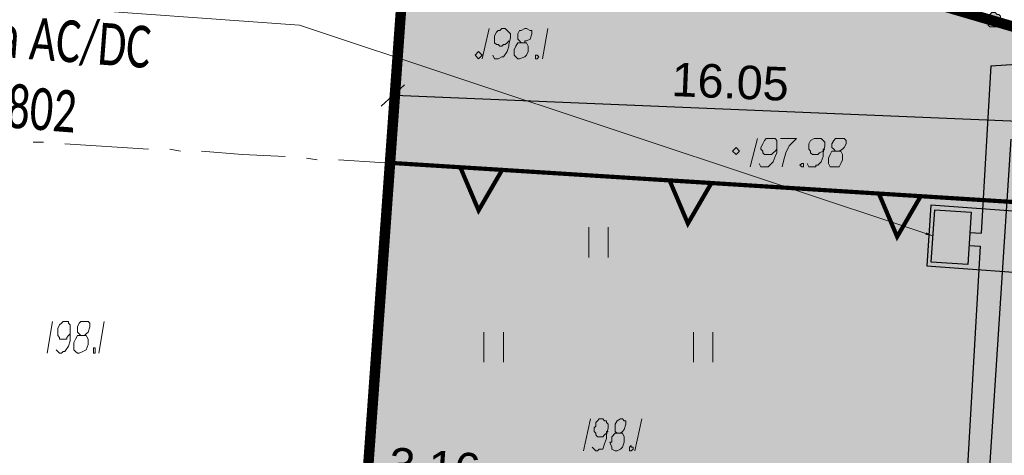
# Model space of a CAD drawing. Header units: metres. Extents: x 7431553 to 7432401, y 5544342 to 5544539.
# Tile 119 of 180: x 7432141 to 7432165, y 5544482 to 5544492. Entities that reach past the tile are written whole.
import ezdxf
from ezdxf.lldxf.tags import DXFTag

# ---------------------------------------------------------------- set-up
doc = ezdxf.new("R2010")
doc.units = ezdxf.units.M
doc.header["$MEASUREMENT"] = 0
for name, color, linetype, lineweight in [('BG-PR90-PB-PZT-PZT01_2026_04_14$0$D_obrzeze_5cm', 200, 'Continuous', 13), ('BG-PR90-PB-PZT-PZT01_2026_04_14$0$MAPA DCP', 7, 'Continuous', 0), ('BG-PR90-PB-PZT-PZT01_2026_04_14$0$PROJ. SIEĆ KABLOWA NN', 10, 'Continuous', 30), ('PRIMETECH_XREF', 7, 'Continuous', 5)]:
    doc.layers.add(name, color=color, linetype=linetype, lineweight=lineweight)
for name, color, linetype in [('BG-PR90-PB-PZT-PZT01_2026_04_14$0$OPISY', 7, 'Continuous'), ('BG-PR90-PB-PZT-PZT01_2026_04_14$0$Z-linie-rozgraniczajace', 216, 'Continuous'), ('BG-PR90-PB-PZT-PZT01_2026_04_14$0$Z-wymiarowanie', 43, 'Continuous'), ('BG-PR90-PB-PZT-PZT01_2026_04_14$0$Z_granica-wlasnosci', 170, 'Continuous'), ('BG-PR90-PB-PZT-PZT01_2026_04_14$0$Z_szraf drogi', 251, 'Continuous'), ('BG-PR90-PB-PZT-PZT01_2026_04_14$0$Z_szraf zielen', 72, 'Continuous')]:
    doc.layers.add(name, color=color, linetype=linetype)
doc.styles.add('BG-PR90-PB-PZT-PZT01_2026_04_14$0$Arial', font='arial.ttf')
doc.styles.add('BG-PR90-PB-PZT-PZT01_2026_04_14$0$Standard', font='txt')
tags = doc.linetypes.add('BG-PR90-PB-PZT-PZT01_2026_04_14$0$DASHED', pattern=[0.75, 0.5, -0.25]).pattern_tags.tags
tags[6:7] = [DXFTag(74, 4), DXFTag(75, 0), DXFTag(340, '0'), DXFTag(46, 1.0), DXFTag(50, 0.0), DXFTag(44, 0.0), DXFTag(45, 0.0)]
tags[4:5] = [DXFTag(74, 4), DXFTag(75, 0), DXFTag(340, '0'), DXFTag(46, 1.0), DXFTag(50, 0.0), DXFTag(44, 0.0), DXFTag(45, 0.0)]
doc.dimstyles.new('BG-PR90-PB-PZT-PZT01_2026_04_14$0$1-500', dxfattribs={"dimtxt": 0.8, "dimasz": 0.05, "dimexe": 0.009, "dimexo": 0.003125, "dimgap": 0.25, "dimtad": 1, "dimzin": 0, "dimdsep": 46, "dimtxsty": 'BG-PR90-PB-PZT-PZT01_2026_04_14$0$Arial', "dimblk1": 'BG-PR90-PB-PZT-PZT01_2026_04_14$0$ST', "dimblk2": 'BG-PR90-PB-PZT-PZT01_2026_04_14$0$ST', "dimsah": 1, "dimcen": 0, "dimse1": 1, "dimse2": 1, "dimclrd": 256, "dimclre": 256, "dimclrt": 256, "dimadec": 0, "dimazin": 0, "dimtfac": 1, "dimtdec": 0, "dimtix": 1, "dimtofl": 0, "dimtmove": 2, "dimatfit": 3, "dimldrblk": 'BG-PR90-PB-PZT-PZT01_2026_04_14$0$ST', "dimfxl": 1, "dimtolj": 1, "dimtzin": 0, "dimlwd": -1, "dimlwe": -1, "dimarcsym": 0})
doc.dimstyles.new('BG-PR90-PB-PZT-PZT01_2026_04_14$0$Standard', dxfattribs={"dimtxt": 0.18, "dimasz": 0.18, "dimexe": 0.18, "dimexo": 0.0625, "dimgap": 0.09, "dimtad": 0, "dimtih": 1, "dimtoh": 1, "dimdec": 4, "dimzin": 0, "dimdsep": 46, "dimtxsty": 'BG-PR90-PB-PZT-PZT01_2026_04_14$0$Standard', "dimcen": 0.09, "dimadec": 0, "dimazin": 0, "dimtfac": 1, "dimtdec": 4, "dimtofl": 0, "dimtmove": 0, "dimatfit": 3, "dimfxl": 1, "dimtolj": 1, "dimtzin": 0, "dimarcsym": 0})

# ---------------------------------------------------------------- blocks, each defined once
blk = doc.blocks.new('BG-PR90-PB-PZT-PZT01_2026_04_14$0$ergwrwtywretywrty')
at = {"layer": 'BG-PR90-PB-PZT-PZT01_2026_04_14$0$Z-linie-rozgraniczajace', "color": 140, "linetype": 'BG-PR90-PB-PZT-PZT01_2026_04_14$0$DASHED', "ltscale": 2, "true_color": 0x07bff7, "const_width": 0.1}
blk.add_lwpolyline([(60.639, -3.088), (-32.039, 3.163)], dxfattribs=at)
for points in [[(-29.932, 2.019), (-29.366, 2.983), (-30.364, 3.05), (-29.932, 2.019)], [(-24.943, 1.683), (-24.377, 2.647), (-25.375, 2.714), (-24.943, 1.683)], [(-19.955, 1.346), (-19.388, 2.31), (-20.386, 2.377), (-19.955, 1.346)]]:
    blk.add_lwpolyline(points, close=True, dxfattribs=at)
blk = doc.blocks.new('BG-PR90-PB-PZT-PZT01_2026_04_14$0$Naddrwiną2025_v2klauzulap')
at = {"layer": 'BG-PR90-PB-PZT-PZT01_2026_04_14$0$MAPA DCP', "linetype": 'Continuous', "lineweight": 0, "transparency": 33554559}
blk.add_hatch(color=256, dxfattribs=at).paths.add_polyline_path([(7431670.219, 5544578.825), (7431670.049, 5544578.825), (7431670.007, 5544578.783), (7431670.007, 5544578.741), (7431669.965, 5544578.698), (7431669.965, 5544578.656), (7431669.965, 5544578.614), (7431670.007, 5544578.571), (7431670.007, 5544578.529), (7431670.049, 5544578.487), (7431670.092, 5544578.487), (7431670.134, 5544578.487), (7431670.176, 5544578.487), (7431670.219, 5544578.529), (7431670.261, 5544578.529), (7431670.303, 5544578.571), (7431670.303, 5544578.614), (7431670.303, 5544578.656), (7431670.303, 5544578.698), (7431670.303, 5544578.741), (7431670.261, 5544578.783), (7431670.261, 5544578.783)])
at = {"layer": 'BG-PR90-PB-PZT-PZT01_2026_04_14$0$MAPA DCP', "linetype": 'Continuous', "lineweight": 18, "transparency": 33554687}
for points in [[(7431647.782, 5544690.374), (7431650.83, 5544686.987), (7431669.838, 5544671.027), (7431674.706, 5544669.419), (7431674.071, 5544660.444), (7431673.859, 5544657.311), (7431673.182, 5544646.728), (7431669.795, 5544596.859), (7431670.727, 5544580.519), (7431669.541, 5544576.582), (7431663.784, 5544577.725), (7431638.977, 5544582.635), (7431654.894, 5544603.76), (7431656.037, 5544608.713), (7431647.147, 5544632.165), (7431642.49, 5544637.711), (7431645.919, 5544688.426), (7431646.046, 5544690.585)], [(7431678.304, 5544571.967), (7431677.585, 5544571.967)], [(7431677.585, 5544571.502), (7431678.304, 5544571.502)], [(7431675.807, 5544569.47), (7431675.087, 5544569.47)], [(7431675.087, 5544569.004), (7431675.807, 5544569.004)], [(7431678.304, 5544566.972), (7431677.585, 5544566.972)], [(7431677.585, 5544566.506), (7431678.304, 5544566.506)]]:
    blk.add_lwpolyline(points, dxfattribs=at)
at = {"layer": 'BG-PR90-PB-PZT-PZT01_2026_04_14$0$MAPA DCP', "linetype": 'Continuous', "lineweight": 35, "transparency": 33554687}
blk.add_lwpolyline([(7431675.891, 5544686.056), (7431675.426, 5544679.367), (7431673.986, 5544657.735), (7431673.436, 5544650.199), (7431672.547, 5544638.05), (7431671.192, 5544617.476), (7431670.303, 5544603.463), (7431669.753, 5544595.886), (7431670.769, 5544579.841), (7431669.541, 5544577.471), (7431668.398, 5544574.973), (7431667.594, 5544564.178), (7431667.298, 5544558.886), (7431666.917, 5544553.764), (7431666.324, 5544544.197), (7431665.393, 5544531.878), (7431673.817, 5544524.3), (7431682.199, 5544516.722)], dxfattribs=at)
at = {"layer": 'BG-PR90-PB-PZT-PZT01_2026_04_14$0$MAPA DCP', "linetype": 'Continuous', "lineweight": 18, "transparency": 33554687}
for points in [[(7431673.859, 5544657.311), (7431726.818, 5544654.094), (7431721.188, 5544574.846), (7431714.161, 5544575.396), (7431713.187, 5544561.426), (7431668.61, 5544564.601), (7431669.033, 5544570.486), (7431669.541, 5544576.582), (7431670.727, 5544580.519), (7431669.795, 5544596.859), (7431673.182, 5544646.728)], [(7431673.267, 5544572.602), (7431673.182, 5544572.518), (7431673.267, 5544572.433), (7431673.351, 5544572.518)], [(7431670.981, 5544566.464), (7431670.896, 5544566.379), (7431670.981, 5544566.295), (7431671.065, 5544566.379)], [(7431713.187, 5544561.426), (7431709.8, 5544513.844), (7431684.527, 5544515.452), (7431666.493, 5544532.936), (7431667.213, 5544545.213), (7431668.61, 5544564.601)]]:
    blk.add_lwpolyline(points, close=True, dxfattribs=at)
at = {"layer": 'BG-PR90-PB-PZT-PZT01_2026_04_14$0$MAPA DCP', "color": 94, "linetype": 'Continuous', "lineweight": 18, "true_color": 0x009a00, "transparency": 33554687}
for points in [[(7431670.473, 5544579.503), (7431670.176, 5544578.529)], [(7431671.108, 5544564.39), (7431670.6, 5544564.432), (7431670.092, 5544564.474)], [(7431672.632, 5544564.305), (7431671.616, 5544564.347)], [(7431674.156, 5544564.178), (7431673.648, 5544564.22), (7431673.14, 5544564.263)], [(7431675.68, 5544564.093), (7431674.664, 5544564.136)], [(7431677.204, 5544563.966), (7431676.696, 5544564.009), (7431676.188, 5544564.051)], [(7431678.728, 5544563.882), (7431677.712, 5544563.924)], [(7431680.252, 5544563.755), (7431679.744, 5544563.797), (7431679.236, 5544563.839)]]:
    blk.add_lwpolyline(points, dxfattribs=at)
at = {"layer": 'BG-PR90-PB-PZT-PZT01_2026_04_14$0$MAPA DCP', "linetype": 'Continuous', "lineweight": 0, "transparency": 33554687}
blk.add_lwpolyline([(7431670.219, 5544578.825), (7431670.049, 5544578.825), (7431670.007, 5544578.783), (7431670.007, 5544578.741), (7431669.965, 5544578.698), (7431669.965, 5544578.656), (7431669.965, 5544578.614), (7431670.007, 5544578.571), (7431670.007, 5544578.529), (7431670.049, 5544578.487), (7431670.092, 5544578.487), (7431670.134, 5544578.487), (7431670.176, 5544578.487), (7431670.219, 5544578.529), (7431670.261, 5544578.529), (7431670.303, 5544578.571), (7431670.303, 5544578.614), (7431670.303, 5544578.656), (7431670.303, 5544578.698), (7431670.303, 5544578.741), (7431670.261, 5544578.783)], close=True, dxfattribs=at)
at = {"layer": 'BG-PR90-PB-PZT-PZT01_2026_04_14$0$MAPA DCP', "color": 4, "linetype": 'Continuous', "lineweight": 18, "transparency": 33554687}
for points in [[(7431674.494, 5544578.91), (7431674.452, 5544578.656)], [(7431674.452, 5544578.148), (7431674.325, 5544576.158)], [(7431674.283, 5544575.65), (7431674.283, 5544575.396)], [(7431674.24, 5544574.888), (7431674.156, 5544573.872), (7431674.113, 5544572.856)], [(7431674.071, 5544572.348), (7431674.071, 5544572.094)], [(7431674.029, 5544571.586), (7431673.902, 5544569.597)], [(7431673.859, 5544569.089), (7431673.859, 5544568.835)], [(7431673.817, 5544568.327), (7431673.775, 5544567.311), (7431673.69, 5544566.295)], [(7431673.648, 5544565.787), (7431673.648, 5544565.533)], [(7431673.605, 5544565.025), (7431673.478, 5544563.035)], [(7431673.478, 5544562.527), (7431673.436, 5544562.273)], [(7431673.394, 5544561.765), (7431673.351, 5544560.749), (7431673.267, 5544559.775)], [(7431673.267, 5544559.267), (7431673.224, 5544559.013)], [(7431673.224, 5544558.505), (7431673.097, 5544556.516)], [(7431673.055, 5544556.008), (7431673.055, 5544555.754)]]:
    blk.add_lwpolyline(points, dxfattribs=at)
at = {"layer": 'BG-PR90-PB-PZT-PZT01_2026_04_14$0$MAPA DCP', "linetype": 'Continuous', "lineweight": 9, "transparency": 33554687}
for points in [[(7431673.267, 5544574.888), (7431673.267, 5544574.973), (7431673.224, 5544575.058), (7431673.182, 5544575.1), (7431673.097, 5544575.142), (7431673.013, 5544575.142), (7431672.97, 5544575.1), (7431672.97, 5544575.015), (7431672.97, 5544574.973), (7431672.97, 5544574.888), (7431673.013, 5544574.846), (7431673.097, 5544574.804), (7431673.182, 5544574.804), (7431673.224, 5544574.846), (7431673.267, 5544574.888), (7431673.267, 5544574.804), (7431673.351, 5544574.761), (7431673.436, 5544574.719), (7431673.478, 5544574.719), (7431673.563, 5544574.719), (7431673.648, 5544574.761), (7431673.648, 5544574.804), (7431673.648, 5544574.888), (7431673.648, 5544574.973), (7431673.563, 5544575.015), (7431673.478, 5544575.058), (7431673.436, 5544575.058), (7431673.351, 5544575.058), (7431673.267, 5544575.015), (7431673.267, 5544574.973)], [(7431673.563, 5544574.211), (7431673.648, 5544574.253), (7431673.648, 5544574.423), (7431673.605, 5544574.423), (7431673.605, 5544574.465), (7431673.521, 5544574.55), (7431673.394, 5544574.592), (7431673.309, 5544574.592), (7431673.14, 5544574.634), (7431673.055, 5544574.634), (7431673.013, 5544574.592), (7431672.97, 5544574.55), (7431672.97, 5544574.507), (7431672.97, 5544574.423), (7431672.97, 5544574.38), (7431673.013, 5544574.296), (7431673.097, 5544574.253), (7431673.182, 5544574.253), (7431673.224, 5544574.253), (7431673.267, 5544574.296), (7431673.309, 5544574.296), (7431673.351, 5544574.338), (7431673.351, 5544574.38), (7431673.351, 5544574.423), (7431673.351, 5544574.465), (7431673.309, 5544574.507), (7431673.267, 5544574.592), (7431673.224, 5544574.592), (7431673.224, 5544574.634)], [(7431672.97, 5544573.576), (7431672.97, 5544573.957), (7431673.14, 5544573.788), (7431673.309, 5544573.703), (7431673.478, 5544573.661), (7431673.648, 5544573.618)], [(7431673.563, 5544573.068), (7431673.648, 5544573.11), (7431673.648, 5544573.28), (7431673.605, 5544573.322), (7431673.521, 5544573.407), (7431673.394, 5544573.449), (7431673.309, 5544573.491), (7431673.14, 5544573.491), (7431673.055, 5544573.491), (7431673.013, 5544573.491), (7431672.97, 5544573.449), (7431672.97, 5544573.364), (7431672.97, 5544573.322), (7431672.97, 5544573.28), (7431672.97, 5544573.237), (7431673.013, 5544573.195), (7431673.097, 5544573.153), (7431673.182, 5544573.11), (7431673.224, 5544573.11), (7431673.267, 5544573.153), (7431673.309, 5544573.153), (7431673.351, 5544573.195), (7431673.351, 5544573.28), (7431673.351, 5544573.322), (7431673.351, 5544573.364), (7431673.309, 5544573.407), (7431673.267, 5544573.449), (7431673.224, 5544573.491)], [(7431672.97, 5544573.026), (7431673.648, 5544572.856)], [(7431679.659, 5544570.274), (7431680.421, 5544570.105)], [(7431679.998, 5544569.681), (7431679.998, 5544569.766), (7431679.955, 5544569.808), (7431679.913, 5544569.851), (7431679.786, 5544569.893), (7431679.701, 5544569.893), (7431679.701, 5544569.851), (7431679.659, 5544569.808), (7431679.659, 5544569.766), (7431679.701, 5544569.681), (7431679.786, 5544569.639), (7431679.828, 5544569.639), (7431679.913, 5544569.639), (7431679.955, 5544569.639), (7431679.998, 5544569.681), (7431679.998, 5544569.639), (7431680.082, 5544569.554), (7431680.209, 5544569.554), (7431680.209, 5544569.512), (7431680.336, 5544569.554), (7431680.379, 5544569.554), (7431680.421, 5544569.639), (7431680.421, 5544569.681), (7431680.379, 5544569.766), (7431680.336, 5544569.808), (7431680.209, 5544569.851), (7431680.082, 5544569.851), (7431679.998, 5544569.808), (7431679.998, 5544569.766)], [(7431680.336, 5544569.089), (7431680.379, 5544569.131), (7431680.421, 5544569.173), (7431680.421, 5544569.216), (7431680.379, 5544569.258), (7431680.379, 5544569.3), (7431680.379, 5544569.343), (7431680.252, 5544569.385), (7431680.125, 5544569.427), (7431680.04, 5544569.427), (7431679.871, 5544569.47), (7431679.786, 5544569.47), (7431679.744, 5544569.427), (7431679.701, 5544569.427), (7431679.701, 5544569.385), (7431679.659, 5544569.343), (7431679.659, 5544569.3), (7431679.659, 5544569.258), (7431679.701, 5544569.216), (7431679.744, 5544569.173), (7431679.828, 5544569.173), (7431679.871, 5544569.131), (7431679.955, 5544569.131), (7431679.998, 5544569.173), (7431680.04, 5544569.173), (7431680.082, 5544569.216), (7431680.082, 5544569.258), (7431680.082, 5544569.3), (7431680.082, 5544569.343), (7431680.04, 5544569.385), (7431679.998, 5544569.427), (7431679.955, 5544569.427), (7431679.955, 5544569.47)], [(7431679.659, 5544569.046), (7431680.421, 5544568.877)], [(7431670.346, 5544568.03), (7431671.065, 5544567.903)], [(7431670.684, 5544567.395), (7431670.684, 5544567.48), (7431670.642, 5544567.48), (7431670.642, 5544567.522), (7431670.6, 5544567.607), (7431670.473, 5544567.649), (7431670.388, 5544567.649), (7431670.388, 5544567.607), (7431670.346, 5544567.522), (7431670.346, 5544567.48), (7431670.388, 5544567.395), (7431670.388, 5544567.353), (7431670.473, 5544567.311), (7431670.515, 5544567.311), (7431670.6, 5544567.311), (7431670.642, 5544567.353), (7431670.684, 5544567.395), (7431670.684, 5544567.311), (7431670.769, 5544567.268), (7431670.854, 5544567.226), (7431670.896, 5544567.226), (7431670.981, 5544567.226), (7431671.023, 5544567.268), (7431671.065, 5544567.311), (7431671.065, 5544567.353), (7431671.023, 5544567.48), (7431670.981, 5544567.522), (7431670.896, 5544567.565), (7431670.854, 5544567.565), (7431670.769, 5544567.565), (7431670.684, 5544567.522), (7431670.684, 5544567.48)], [(7431670.981, 5544566.718), (7431671.065, 5544566.76), (7431671.065, 5544566.845), (7431671.023, 5544566.93), (7431671.023, 5544566.972), (7431670.896, 5544567.057), (7431670.769, 5544567.099), (7431670.727, 5544567.099), (7431670.557, 5544567.141), (7431670.473, 5544567.141), (7431670.43, 5544567.099), (7431670.388, 5544567.057), (7431670.346, 5544567.014), (7431670.346, 5544566.93), (7431670.388, 5544566.887), (7431670.388, 5544566.845), (7431670.43, 5544566.803), (7431670.515, 5544566.76), (7431670.557, 5544566.76), (7431670.6, 5544566.76), (7431670.684, 5544566.76), (7431670.727, 5544566.803), (7431670.727, 5544566.845), (7431670.769, 5544566.887), (7431670.769, 5544566.93), (7431670.727, 5544566.972), (7431670.727, 5544567.014), (7431670.684, 5544567.057), (7431670.642, 5544567.099)], [(7431670.346, 5544566.633), (7431671.065, 5544566.464)], [(7431677.331, 5544557.447), (7431678.093, 5544557.32)], [(7431677.669, 5544556.897), (7431677.669, 5544556.981), (7431677.627, 5544557.024), (7431677.585, 5544557.066), (7431677.458, 5544557.108), (7431677.373, 5544557.108), (7431677.331, 5544557.066), (7431677.331, 5544557.024), (7431677.331, 5544556.981), (7431677.331, 5544556.897), (7431677.373, 5544556.854), (7431677.458, 5544556.812), (7431677.5, 5544556.812), (7431677.585, 5544556.812), (7431677.627, 5544556.854), (7431677.669, 5544556.897), (7431677.669, 5544556.812), (7431677.754, 5544556.77), (7431677.839, 5544556.727), (7431677.881, 5544556.727), (7431678.008, 5544556.727), (7431678.05, 5544556.77), (7431678.093, 5544556.812), (7431678.093, 5544556.854), (7431678.05, 5544556.939), (7431678.008, 5544557.024), (7431677.881, 5544557.066), (7431677.839, 5544557.066), (7431677.754, 5544557.066), (7431677.669, 5544557.024), (7431677.669, 5544556.939)], [(7431678.008, 5544556.304), (7431678.05, 5544556.346), (7431678.093, 5544556.389), (7431678.093, 5544556.431), (7431678.05, 5544556.473), (7431678.05, 5544556.516), (7431677.923, 5544556.6), (7431677.796, 5544556.643), (7431677.712, 5544556.643), (7431677.542, 5544556.643), (7431677.458, 5544556.643), (7431677.415, 5544556.643), (7431677.373, 5544556.6), (7431677.331, 5544556.6), (7431677.331, 5544556.558), (7431677.331, 5544556.516), (7431677.331, 5544556.473), (7431677.373, 5544556.431), (7431677.415, 5544556.389), (7431677.5, 5544556.346), (7431677.542, 5544556.346), (7431677.585, 5544556.346), (7431677.669, 5544556.346), (7431677.712, 5544556.389), (7431677.754, 5544556.389), (7431677.754, 5544556.473), (7431677.754, 5544556.558), (7431677.712, 5544556.558), (7431677.669, 5544556.6), (7431677.627, 5544556.643)], [(7431677.331, 5544556.219), (7431678.093, 5544556.092)]]:
    blk.add_lwpolyline(points, dxfattribs=at)
for points in [[(7431673.563, 5544574.084), (7431673.563, 5544574.126), (7431673.648, 5544574.126), (7431673.648, 5544574.084), (7431673.605, 5544574.042)], [(7431680.294, 5544570.02), (7431680.336, 5544570.02), (7431680.336, 5544570.062), (7431680.379, 5544570.062), (7431680.421, 5544570.02), (7431680.421, 5544569.978), (7431680.379, 5544569.978), (7431680.336, 5544569.978)], [(7431670.981, 5544567.734), (7431670.981, 5544567.776), (7431671.023, 5544567.819), (7431671.065, 5544567.776), (7431671.065, 5544567.734), (7431671.023, 5544567.734)], [(7431677.966, 5544557.193), (7431677.966, 5544557.235), (7431678.093, 5544557.235), (7431678.093, 5544557.193), (7431678.05, 5544557.193), (7431678.008, 5544557.193)]]:
    blk.add_lwpolyline(points, close=True, dxfattribs=at)
blk = doc.blocks.new('BG-PR90-PB-PZT-PZT01_2026_04_14$0$ST')
at = {"color": 8}
blk.add_line((0, 10), (0, -10), dxfattribs=at)
blk.add_line((-5.3, -5.3), (5.3, 5.3))
blk = doc.blocks.new('*D12064')
at = {"layer": 'BG-PR90-PB-PZT-PZT01_2026_04_14$0$Z-wymiarowanie'}
blk.add_line((7431766.107, 5544489.732), (7431750.172, 5544490.396), dxfattribs=at)
at = {"layer": 'Defpoints', "color": 0, "linetype": 'Continuous', "lineweight": 100}
for p in [(7431750.128, 5544490.537), (7431750.122, 5544490.398), (7431766.157, 5544489.73)]:
    blk.add_point(p, dxfattribs=at)
at = {"layer": 'BG-PR90-PB-PZT-PZT01_2026_04_14$0$Z-wymiarowanie', "linetype": 'Continuous', "xscale": 0.05, "yscale": 0.05, "zscale": 0.05}
for p, rotation in [((7431750.122, 5544490.398), 177.6141569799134), ((7431766.157, 5544489.73), 357.6141569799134)]:
    blk.add_blockref('BG-PR90-PB-PZT-PZT01_2026_04_14$0$ST', p, dxfattribs=dict(at, rotation=rotation))
at = {"layer": 'BG-PR90-PB-PZT-PZT01_2026_04_14$0$Z-wymiarowanie', "linetype": 'Continuous', "insert": (7431758.167, 5544490.722), "char_height": 0.8, "attachment_point": 5, "rotation": 357.6142, "style": 'BG-PR90-PB-PZT-PZT01_2026_04_14$0$Arial'}
blk.add_mtext('\\A1;16.05', dxfattribs=at)
blk = doc.blocks.new('*D12110')
at = {"layer": 'BG-PR90-PB-PZT-PZT01_2026_04_14$0$Z-wymiarowanie'}
blk.add_line((7431752.6, 5544480.757), (7431749.544, 5544480.977), dxfattribs=at)
at = {"layer": 'Defpoints', "color": 0, "linetype": 'Continuous', "lineweight": 100}
for p in [(7431749.494, 5544480.98), (7431749.321, 5544478.565), (7431752.477, 5544478.338)]:
    blk.add_point(p, dxfattribs=at)
at = {"layer": 'BG-PR90-PB-PZT-PZT01_2026_04_14$0$Z-wymiarowanie', "linetype": 'Continuous', "xscale": 0.05, "yscale": 0.05, "zscale": 0.05}
for p, rotation in [((7431749.494, 5544480.98), 175.8952073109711), ((7431752.65, 5544480.754), 355.8952073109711)]:
    blk.add_blockref('BG-PR90-PB-PZT-PZT01_2026_04_14$0$ST', p, dxfattribs=dict(at, rotation=rotation))
at = {"layer": 'BG-PR90-PB-PZT-PZT01_2026_04_14$0$Z-wymiarowanie', "linetype": 'Continuous', "insert": (7431751.119, 5544481.524), "char_height": 0.8, "attachment_point": 5, "rotation": 355.8952, "style": 'BG-PR90-PB-PZT-PZT01_2026_04_14$0$Arial'}
blk.add_mtext('\\A1;3.16', dxfattribs=at)
blk = doc.blocks.new('BG-PR90-PB-PZT-PZT01_2026_04_14$0$ertert')
at = {"layer": 'BG-PR90-PB-PZT-PZT01_2026_04_14$0$Z-wymiarowanie'}
dim = blk.add_linear_dim(base=(-62.779, 26.61), p1=(-46.744, 25.942), p2=(-62.773, 26.75), angle=177.6142, dimstyle='BG-PR90-PB-PZT-PZT01_2026_04_14$0$1-500', dxfattribs=at)
dim.commit()
dim.dimension.update_dxf_attribs({"geometry": '*D12064', "text_midpoint": (-54.734, 26.934), "insert": (-7431812.901, -5544463.788)})
dim = blk.add_aligned_dim(p1=(-60.424, 14.55), p2=(-63.58, 14.777), distance=-2.422, dimstyle='BG-PR90-PB-PZT-PZT01_2026_04_14$0$1-500', override={"dimtxt": 0.8}, dxfattribs=at)
dim.commit()
dim.dimension.update_dxf_attribs({"geometry": '*D12110', "text_midpoint": (-61.781, 17.736), "insert": (-7431812.901, -5544463.788)})
blk = doc.blocks.new('BG-PR90-PB-PZT-PZT01_2026_04_14')
at = {"layer": 'BG-PR90-PB-PZT-PZT01_2026_04_14$0$Z_szraf drogi', "true_color": 0xcec5c0}
h = blk.add_hatch(color=9, dxfattribs=at)
h.dxf.hatch_style = 1
h.paths.add_polyline_path([(7432162.854, 5544486.332), (7432165.899, 5544486.115), (7432166.002, 5544487.559), (7432162.95, 5544487.779)])
h = blk.add_hatch(color=9, dxfattribs=at)
h.dxf.hatch_style = 1
h.paths.add_polyline_path([(7432158.433, 5544479.291), (7432158.091, 5544474.149), (7432151.038, 5544474.648), (7432151.365, 5544479.763)])
h.paths.add_polyline_path([(7432156.989, 5544475.429), (7432152.33, 5544475.758), (7432156.989, 5544475.429), (7432157.17, 5544477.992)], flags=16)
h.paths.add_polyline_path([(7432154.66, 5544486.633), (7432155.907, 5544486.538), (7432155.965, 5544487.412), (7432155.907, 5544486.538)], flags=16)
h.paths.add_polyline_path([(7432155.702, 5544482.759), (7432155.644, 5544481.885), (7432154.397, 5544481.98), (7432155.644, 5544481.885)], flags=16)
at = {"layer": 'BG-PR90-PB-PZT-PZT01_2026_04_14$0$Z_szraf zielen', "true_color": 0xb0d592}
h = blk.add_hatch(color=63, dxfattribs=at)
h.dxf.hatch_style = 1
h.paths.add_polyline_path([(7432147.21, 5544449.15), (7432150.41, 5544493.74), (7432156.27, 5544493.32), (7432162.4, 5544492.78), (7432166.34, 5544491.62), (7432182.67, 5544492.54), (7432242.525, 5544488.459), (7432243.1, 5544488.46), (7432239.91, 5544435.52), (7432160.67, 5544441.17), (7432161.18, 5544448.16), (7432160.681, 5544448.195), (7432160.681, 5544448.196), (7432160.789, 5544449.703), (7432165.277, 5544449.382), (7432165.064, 5544446.39), (7432170.051, 5544446.034), (7432170.08, 5544446.433), (7432172.565, 5544446.256), (7432173.072, 5544446.22), (7432180.553, 5544445.687), (7432180.738, 5544448.28), (7432180.782, 5544448.983), (7432181.094, 5544453.267), (7432193.715, 5544452.367), (7432193.609, 5544450.871), (7432200.591, 5544450.373), (7432200.804, 5544453.366), (7432203.95, 5544453.142), (7432204.646, 5544453.092, -0.414214), (7432206.499, 5544450.955), (7432205.979, 5544443.664), (7432221.941, 5544442.526), (7432225.008, 5544485.533), (7432209.048, 5544486.671), (7432208.053, 5544472.707, -0.414214), (7432206.984, 5544471.781), (7432205.987, 5544471.852, -0.414214), (7432205.06, 5544472.92), (7432206.056, 5544486.885), (7432206.163, 5544488.381), (7432166.264, 5544491.226), (7432166.157, 5544489.73), (7432165.161, 5544475.765), (7432165.117, 5544475.148, -0.414214), (7432163.514, 5544473.758), (7432158.091, 5544474.149), (7432158.433, 5544479.291), (7432158.431, 5544479.263), (7432151.418, 5544479.76), (7432151.418, 5544479.76), (7432151.038, 5544474.648), (7432149.21, 5544449.008)])
at = {"linetype": 'Continuous', "lineweight": 0, "elevation": 63.183}
blk.add_lwpolyline([(7432162.854, 5544486.332), (7432165.899, 5544486.115), (7432166.002, 5544487.559), (7432162.95, 5544487.779)], close=True, dxfattribs=at)
at = {"layer": 'BG-PR90-PB-PZT-PZT01_2026_04_14$0$D_obrzeze_5cm'}
blk.add_lwpolyline([(7432151.991, 5544488.67), (7432158.596, 5544488.256)], dxfattribs=at)
blk.add_lwpolyline([(7432151.991, 5544488.67), (7432158.596, 5544488.256)], dxfattribs=at)
at = {"layer": 'BG-PR90-PB-PZT-PZT01_2026_04_14$0$D_obrzeze_5cm', "lineweight": 30, "elevation": 63.183}
blk.add_lwpolyline([(7432166.001, 5544487.56), (7432162.95, 5544487.779), (7432162.854, 5544486.332), (7432165.899, 5544486.115)], dxfattribs=at)
at = {"layer": 'BG-PR90-PB-PZT-PZT01_2026_04_14$0$PROJ. SIEĆ KABLOWA NN', "color": 18, "true_color": 0x000000}
for p, q in [((7432164.379, 5544491.107, 63.183), (7432170.286, 5544491.49)), ((7432164.379, 5544491.107, 63.183), (7432164.148, 5544487.116, 41.577)), ((7432163.88, 5544487.132, 63.183), (7432164.148, 5544487.116, 50.645))]:
    blk.add_line(p, q, dxfattribs=at)
at = {"layer": 'BG-PR90-PB-PZT-PZT01_2026_04_14$0$PROJ. SIEĆ KABLOWA NN'}
blk.add_line((7432164.187, 5544478.973, 34.562), (7432164.865, 5544489.354, 34.562), dxfattribs=at)
at = {"layer": 'BG-PR90-PB-PZT-PZT01_2026_04_14$0$PROJ. SIEĆ KABLOWA NN', "color": 160}
for p, q in [((7432164.13, 5544486.802, 39.873), (7432163.704, 5544479.437)), ((7432163.859, 5544486.82, 63.183), (7432164.13, 5544486.802, 50.208))]:
    blk.add_line(p, q, dxfattribs=at)
at = {"layer": 'BG-PR90-PB-PZT-PZT01_2026_04_14$0$PROJ. SIEĆ KABLOWA NN', "color": 160, "elevation": 63.183}
blk.add_lwpolyline([(7432163.912, 5544487.614), (7432163.829, 5544486.367), (7432162.96, 5544486.424), (7432163.043, 5544487.672)], close=True, dxfattribs=at)
at = {"layer": 'BG-PR90-PB-PZT-PZT01_2026_04_14$0$Z_granica-wlasnosci', "color": 5, "true_color": 0x1414ff, "const_width": 0.25}
blk.add_lwpolyline([(7432243.1, 5544488.46), (7432239.91, 5544435.52), (7432160.67, 5544441.17), (7432161.18, 5544448.16), (7432147.21, 5544449.15), (7432150.41, 5544493.74), (7432156.27, 5544493.32), (7432162.4, 5544492.78), (7432166.34, 5544491.62), (7432182.67, 5544492.54), (7432242.525, 5544488.459)], close=True, dxfattribs=at)
blk.add_lwpolyline([(7432243.1, 5544488.46), (7432239.91, 5544435.52), (7432160.67, 5544441.17), (7432161.18, 5544448.16), (7432147.21, 5544449.15), (7432150.41, 5544493.74), (7432156.27, 5544493.32), (7432162.4, 5544492.78), (7432166.34, 5544491.62), (7432182.67, 5544492.54), (7432242.525, 5544488.459)], close=True, dxfattribs=at)
blk.add_lwpolyline([(7432243.1, 5544488.46), (7432239.91, 5544435.52), (7432160.67, 5544441.17), (7432161.18, 5544448.16), (7432147.21, 5544449.15), (7432150.41, 5544493.74), (7432156.27, 5544493.32), (7432162.4, 5544492.78), (7432166.34, 5544491.62), (7432182.67, 5544492.54), (7432242.525, 5544488.459)], close=True, dxfattribs=at)
at = {"layer": 'BG-PR90-PB-PZT-PZT01_2026_04_14$0$MAPA DCP', "rotation": 270}
blk.add_blockref('BG-PR90-PB-PZT-PZT01_2026_04_14$0$Naddrwiną2025_v2klauzulap', (1887585.788, 12976162.34), dxfattribs=at)
at = {"layer": 'BG-PR90-PB-PZT-PZT01_2026_04_14$0$Z-linie-rozgraniczajace', "color": 140, "linetype": 'BG-PR90-PB-PZT-PZT01_2026_04_14$0$DASHED', "ltscale": 2, "true_color": 0x07bff7, "rotation": 0.2610649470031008}
blk.add_blockref('BG-PR90-PB-PZT-PZT01_2026_04_14$0$ergwrwtywretywrty', (7432182.108, 5544485.774, 10.08), dxfattribs=at)
blk.add_blockref('BG-PR90-PB-PZT-PZT01_2026_04_14$0$ergwrwtywretywrty', (7432182.108, 5544485.774, 10.08), dxfattribs=at)
at = {"layer": 'BG-PR90-PB-PZT-PZT01_2026_04_14$0$Z-wymiarowanie', "linetype": 'Continuous', "lineweight": 100}
blk.add_blockref('BG-PR90-PB-PZT-PZT01_2026_04_14$0$ertert', (7432212.901, 5544463.788), dxfattribs=at)
at = {"layer": 'BG-PR90-PB-PZT-PZT01_2026_04_14$0$OPISY', "insert": (7432135.57, 5544494.39, 63.183), "char_height": 1, "attachment_point": 1, "rotation": 355.6217, "style": 'BG-PR90-PB-PZT-PZT01_2026_04_14$0$Standard'}
blk.add_mtext('{\\fCalibri Light|b0|i0|c238|p34;\\W0.7;proj.1\\Pprzetwornica AC/DC\\PKempower C802}', dxfattribs=at)
at = {"layer": 'BG-PR90-PB-PZT-PZT01_2026_04_14$0$OPISY'}
blk.add_leader([(7432163.001, 5544487.048, 63.183), (7432147.893, 5544492.072, 63.183), (7432135.366, 5544492.984, 63.183)], dimstyle='BG-PR90-PB-PZT-PZT01_2026_04_14$0$Standard', dxfattribs=at)

msp = doc.modelspace()

# ---------------------------------------------------------------- block references
at = {"layer": 'PRIMETECH_XREF', "linetype": 'Continuous', "lineweight": 0, "rotation": 360}
msp.add_blockref('BG-PR90-PB-PZT-PZT01_2026_04_14', (0, 0), dxfattribs=at)

doc.saveas('drawing.dxf')
